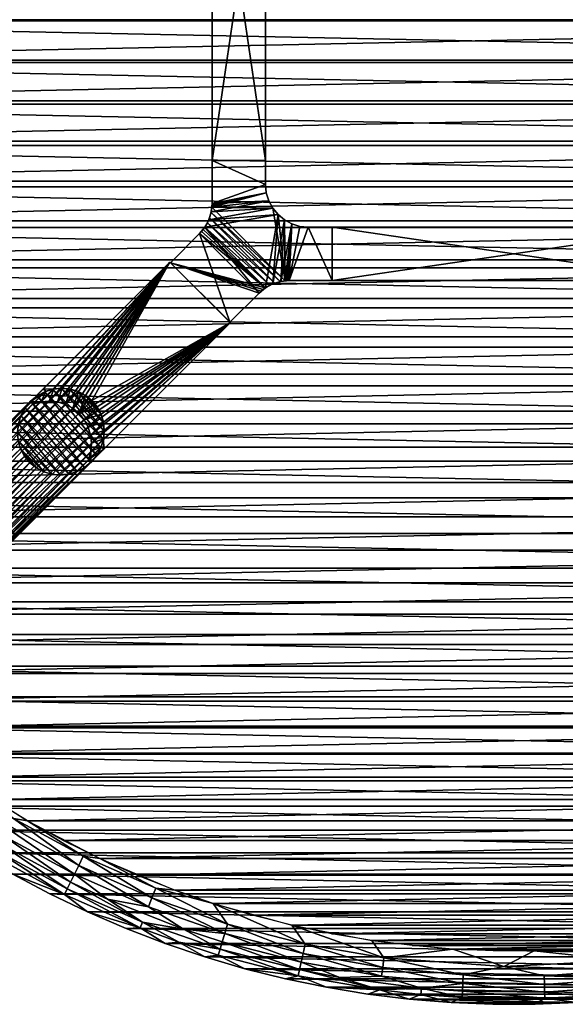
# Model space of a CAD drawing. Header units: inches. Extents: x -24 to 24, y -24 to 24.
# Tile 2 of 7: x -11.6 to 1.2, y -24 to -1. Entities that reach past the tile are written whole.
import ezdxf

# ---------------------------------------------------------------- set-up
doc = ezdxf.new("R2010")
doc.units = ezdxf.units.IN
doc.header["$MEASUREMENT"] = 0
for name, color, linetype in [('AFUTL-3-EDPL', 19, 'Continuous'), ('AFUTL-3-HWPT', 4, 'Continuous'), ('AFUTL-3-LGWD', 15, 'Continuous'), ('AFUTL-3-TPWD', 15, 'Continuous')]:
    doc.layers.add(name, color=color, linetype=linetype)

msp = doc.modelspace()

# ---------------------------------------------------------------- meshes
at = {"layer": 'AFUTL-3-EDPL'}
mesh = msp.add_polyface(dxfattribs=at)
corners = [(-12.044, -20.225, 28.871), (-10.367, -21.134, 28.871), (-10.445, -21.295, 29.056), (-11.94, -20.05, 28.715), (-8.687, -22.071, 29.056), (-12.619, -19.36, 28.592), (-11.7, -19.648, 28.505), (-10.177, -20.748, 28.592), (-12.561, -20.451, 29.547), (-12.211, -20.506, 29.266), (-11.716, -20.946, 29.547), (-13.253, -18.635, 28.505), (-10.511, -21.427, 29.266), (-8.741, -22.208, 29.266), (-9.97, -21.831, 29.547), (-12.136, -20.379, 29.056), (-10.852, -21.406, 29.547), (-10.277, -20.951, 28.715), (-10.071, -20.531, 28.505), (-12.952, -19.87, 29.056), (-12.854, -19.721, 28.871), (-8.546, -21.714, 28.715), (-9.502, -21.537, 28.871), (-13.032, -19.994, 29.266), (-8.464, -21.504, 28.592), (-9.685, -20.581, 28.476), (-8.375, -21.279, 28.505), (-11.373, -19.699, 28.476), (-9.071, -22.22, 29.547), (-12.982, -18.678, 28.476)]
mesh.append_faces([[corners[k] for k in face] for face in [(0, 3, 1), (2, 1, 4), (8, 9, 10), (15, 0, 2), (16, 12, 14), (19, 20, 15), (23, 19, 9), (7, 18, 24), (14, 13, 28), (10, 12, 16), (20, 3, 0), (1, 17, 22)]], dxfattribs={"vtx0": -1, "vtx1": -1})
mesh.append_faces([[corners[k] for k in face] for face in [(5, 6, 7), (11, 6, 5), (9, 12, 10), (12, 13, 14), (5, 7, 17), (6, 18, 7), (12, 2, 13), (17, 21, 22), (17, 7, 21), (9, 15, 12), (18, 25, 26), (6, 27, 18), (11, 29, 6)]], dxfattribs={"vtx0": -1, "vtx1": -1, "vtx2": -1})
mesh.append_faces([[corners[k] for k in face] for face in [(3, 5, 17)]], dxfattribs={"vtx1": -1})
mesh.append_faces([[corners[k] for k in face] for face in [(0, 1, 2), (3, 17, 1), (15, 2, 12), (2, 4, 13), (23, 9, 8), (19, 15, 9), (27, 25, 18), (29, 27, 6), (20, 0, 15)]], dxfattribs={"vtx1": -1, "vtx2": -1})
mesh.append_faces([[corners[k] for k in face] for face in [(1, 22, 4)]], dxfattribs={"vtx2": -1})
mesh = msp.add_polyface(dxfattribs=at)
corners = [(-5.34, -23.398, 29.547), (-5.041, -23.328, 29.266), (-4.382, -23.597, 29.547), (-8.546, -21.714, 28.715), (-6.76, -22.335, 28.715), (-7.727, -22.236, 28.871), (-8.464, -21.504, 28.592), (-8.375, -21.279, 28.505), (-6.694, -22.119, 28.592), (-10.071, -20.531, 28.505), (-7.029, -21.633, 28.476), (-5.194, -22.145, 28.476), (-4.881, -22.588, 28.592), (-9.071, -22.22, 29.547), (-8.741, -22.208, 29.266), (-8.157, -22.571, 29.547), (-6.914, -22.843, 29.266), (-6.29, -23.161, 29.547), (-6.819, -22.531, 28.871), (-4.972, -23.009, 28.871), (-5.01, -23.183, 29.056), (-6.871, -22.702, 29.056), (-7.834, -22.544, 29.266), (-7.23, -22.885, 29.547), (-8.687, -22.071, 29.056), (-9.502, -21.537, 28.871), (-4.929, -22.809, 28.715), (-10.177, -20.748, 28.592), (-4.066, -23.367, 29.056), (-9.685, -20.581, 28.476), (-7.929, -21.32, 28.476)]
mesh.append_faces([[corners[k] for k in face] for face in [(0, 1, 2), (6, 7, 8), (13, 14, 15), (18, 4, 19), (21, 18, 20), (23, 16, 17), (25, 5, 24), (4, 8, 26), (14, 24, 22), (8, 10, 12), (20, 19, 28), (17, 1, 0), (15, 22, 23), (5, 4, 18), (22, 21, 16)]], dxfattribs={"vtx0": -1, "vtx1": -1})
mesh.append_faces([[corners[k] for k in face] for face in [(3, 4, 5), (9, 7, 6), (16, 1, 17), (3, 6, 4), (24, 5, 21), (25, 3, 5), (7, 10, 8), (16, 21, 1), (24, 21, 22)]], dxfattribs={"vtx0": -1, "vtx1": -1, "vtx2": -1})
mesh.append_faces([[corners[k] for k in face] for face in [(7, 30, 10)]], dxfattribs={"vtx0": -1, "vtx2": -1})
mesh.append_faces([[corners[k] for k in face] for face in [(10, 11, 12), (18, 19, 20), (14, 22, 15), (6, 8, 4), (21, 20, 1), (4, 26, 19), (8, 12, 26), (27, 6, 3), (29, 30, 7), (5, 18, 21), (22, 16, 23)]], dxfattribs={"vtx1": -1, "vtx2": -1})
mesh = msp.add_polyface(dxfattribs=at)
corners = [(-3.092, -23.336, 28.871), (-1.192, -23.51, 28.871), (-2.16, -23.62, 29.056), (-3.036, -22.909, 28.592), (-1.428, -22.701, 28.476), (-0.234, -23.108, 28.592), (0.476, -22.741, 28.476), (-1.201, -23.688, 29.056), (0.721, -23.708, 29.056), (-3.065, -23.133, 28.715), (-4.066, -23.367, 29.056), (-3.135, -23.66, 29.266), (-1.468, -23.955, 29.547), (-1.209, -23.836, 29.266), (-0.49, -23.995, 29.547), (-4.881, -22.588, 28.592), (-5.194, -22.145, 28.476), (0.725, -23.855, 29.266), (-3.323, -22.502, 28.476), (-2.174, -23.767, 29.266), (-2.444, -23.875, 29.547), (-4.929, -22.809, 28.715), (-4.972, -23.009, 28.871), (-1.182, -23.306, 28.715), (0.709, -23.325, 28.715), (-3.416, -23.756, 29.547), (-5.041, -23.328, 29.266), (-4.382, -23.597, 29.547), (-5.01, -23.183, 29.056), (0.716, -23.529, 28.871)]
mesh.append_faces([[corners[k] for k in face] for face in [(7, 1, 8), (10, 2, 11), (12, 13, 14), (15, 16, 3), (21, 15, 9), (25, 11, 20), (11, 2, 19), (1, 23, 29), (9, 3, 23), (2, 1, 7), (20, 19, 12), (27, 11, 25), (19, 2, 13)]], dxfattribs={"vtx0": -1, "vtx1": -1})
mesh.append_faces([[corners[k] for k in face] for face in [(0, 1, 2), (3, 4, 5), (0, 9, 1), (13, 17, 14), (10, 0, 2), (22, 0, 10), (23, 5, 24), (3, 5, 23), (26, 11, 27), (13, 7, 17), (26, 28, 11), (23, 24, 29), (22, 21, 0)]], dxfattribs={"vtx0": -1, "vtx1": -1, "vtx2": -1})
mesh.append_faces([[corners[k] for k in face] for face in [(4, 6, 5), (18, 4, 3), (11, 19, 20), (21, 9, 0), (16, 18, 3), (9, 23, 1), (15, 3, 9), (2, 7, 13), (19, 13, 12)]], dxfattribs={"vtx1": -1, "vtx2": -1})
mesh.append_faces([[corners[k] for k in face] for face in [(28, 10, 11)]], dxfattribs={"vtx2": -1})
mesh = msp.add_polyface(dxfattribs=at)
corners = [(2.444, -23.875, 29.547), (2.655, -23.718, 29.266), (3.416, -23.756, 29.547), (0.721, -23.708, 29.056), (0.716, -23.529, 28.871), (2.639, -23.571, 29.056), (-0.234, -23.108, 28.592), (0.476, -22.741, 28.476), (2.571, -22.966, 28.592), (2.619, -23.394, 28.871), (2.596, -23.191, 28.715), (5.39, -22.705, 28.715), (4.505, -23.105, 28.871), (0.725, -23.855, 29.266), (1.692, -23.806, 29.266), (1.468, -23.955, 29.547), (2.544, -22.726, 28.505), (4.376, -22.445, 28.505), (4.422, -22.683, 28.592), (0.709, -23.325, 28.715), (-1.192, -23.51, 28.871), (4.539, -23.28, 29.056), (4.567, -23.425, 29.266), (0.49, -23.995, 29.547), (4.382, -23.597, 29.547), (5.34, -23.398, 29.547), (-1.201, -23.688, 29.056), (-0.49, -23.995, 29.547), (1.428, -22.701, 28.476), (3.323, -22.502, 28.476), (5.194, -22.145, 28.476)]
mesh.append_faces([[corners[k] for k in face] for face in [(0, 1, 2), (6, 7, 8), (19, 6, 10), (5, 9, 21), (23, 13, 15), (24, 22, 25), (13, 3, 14), (9, 10, 12), (4, 19, 9), (8, 16, 18), (2, 22, 24), (15, 14, 0), (27, 13, 23), (14, 5, 1)]], dxfattribs={"vtx0": -1, "vtx1": -1})
mesh.append_faces([[corners[k] for k in face] for face in [(3, 4, 5), (10, 11, 12), (16, 17, 18), (10, 18, 11), (1, 22, 2), (3, 5, 14), (1, 5, 22), (7, 16, 8), (16, 29, 17)]], dxfattribs={"vtx0": -1, "vtx1": -1, "vtx2": -1})
mesh.append_faces([[corners[k] for k in face] for face in [(28, 29, 16)]], dxfattribs={"vtx1": -1})
mesh.append_faces([[corners[k] for k in face] for face in [(4, 9, 5), (13, 14, 15), (20, 4, 3), (5, 21, 22), (6, 8, 10), (26, 3, 13), (9, 12, 21), (19, 10, 9), (8, 18, 10), (29, 30, 17), (14, 1, 0)]], dxfattribs={"vtx1": -1, "vtx2": -1})
mesh.append_faces([[corners[k] for k in face] for face in [(7, 28, 16)]], dxfattribs={"vtx2": -1})
at = {"layer": 'AFUTL-3-HWPT'}
mesh = msp.add_polyface(dxfattribs=at)
corners = [(-7.058, 4.25, 26.476), (-5.808, 4.25, 26.476), (-5.808, -4.25, 26.476), (-7.058, -4.25, 26.476), (-7.058, 4.25, 28.476), (-7.058, -4.25, 28.476), (-5.808, -4.25, 28.476), (-5.808, 4.25, 28.476)]
mesh.append_faces([[corners[k] for k in face] for face in [(3, 1, 2), (4, 3, 5), (2, 5, 3), (6, 1, 7), (6, 4, 5), (7, 0, 4)]], dxfattribs={"vtx0": -1})
mesh.append_faces([[corners[k] for k in face] for face in [(0, 1, 3), (0, 3, 4), (6, 5, 2), (2, 1, 6), (7, 4, 6), (1, 0, 7)]], dxfattribs={"vtx1": -1})
mesh = msp.add_polyface(dxfattribs=at)
corners = [(-6.64, -8.032, 28.476), (-6.64, -8.032, 26.508), (-5.959, -7.351, 26.486), (-5.959, -7.351, 28.476), (-8.032, -6.64, 26.508), (-8.032, -6.64, 28.476), (-7.351, -5.959, 28.476), (-7.351, -5.959, 26.486), (-4.25, -7.058, 26.476), (-4.25, -7.058, 28.476), (-5.252, -7.058, 28.476), (-5.252, -7.058, 26.476), (-4.25, -5.808, 26.476), (-4.25, -5.808, 28.476), (-5.447, -7.077, 28.476), (-5.634, -7.134, 28.476), (-5.807, -7.226, 28.476), (-5.913, -7.307, 26.484), (-5.864, -7.267, 26.483), (-5.812, -7.23, 26.481), (-5.704, -7.166, 26.479), (-5.587, -7.116, 26.477), (-5.466, -7.081, 26.477), (-5.344, -7.062, 26.476), (-5.313, -7.06, 26.476), (-5.282, -7.058, 26.476), (-7.226, -5.807, 28.476), (-7.134, -5.634, 28.476), (-7.077, -5.447, 28.476), (-7.058, -5.252, 28.476), (-7.058, -5.252, 26.476), (-7.058, -5.282, 26.476), (-7.06, -5.313, 26.476), (-7.062, -5.344, 26.476), (-7.081, -5.466, 26.477), (-7.116, -5.587, 26.477), (-7.166, -5.704, 26.479), (-7.23, -5.812, 26.481), (-7.267, -5.864, 26.483), (-7.307, -5.913, 26.484), (-4.808, -5.808, 26.476), (-4.808, -5.808, 28.476), (-5.003, -5.789, 28.476), (-5.191, -5.732, 28.476), (-5.363, -5.639, 28.476), (-5.515, -5.515, 28.476), (-5.639, -5.363, 28.476), (-5.732, -5.191, 28.476), (-5.789, -5.003, 28.476), (-5.808, -4.808, 28.476), (-5.808, -4.25, 28.476), (-7.058, -4.25, 28.476), (-7.058, -4.25, 26.476), (-5.003, -5.789, 26.476), (-5.191, -5.732, 26.476), (-5.363, -5.639, 26.476), (-5.515, -5.515, 26.476), (-5.639, -5.363, 26.476), (-5.732, -5.191, 26.476), (-5.789, -5.003, 26.476), (-5.808, -4.808, 26.476), (-5.808, -4.25, 26.476)]
mesh.append_faces([[corners[k] for k in face] for face in [(1, 5, 4), (9, 12, 13), (41, 9, 13), (30, 51, 52), (59, 49, 48), (58, 48, 47), (57, 47, 46), (56, 46, 45), (55, 45, 44), (54, 44, 43), (53, 43, 42), (60, 52, 61), (52, 50, 61)]], dxfattribs={"vtx0": -1})
mesh.append_faces([[corners[k] for k in face] for face in [(4, 6, 7), (8, 10, 11), (14, 23, 10), (15, 21, 14), (21, 15, 20), (20, 16, 19), (19, 16, 18), (18, 3, 17), (17, 3, 2), (26, 38, 6), (27, 36, 26), (36, 27, 35), (35, 28, 34), (34, 28, 33), (33, 29, 32), (32, 29, 31), (31, 29, 30), (13, 40, 41), (6, 3, 26), (45, 15, 44), (44, 14, 43), (43, 10, 42), (42, 10, 41), (26, 45, 27), (27, 46, 28), (28, 47, 29), (60, 49, 59), (61, 49, 60), (33, 23, 34), (34, 22, 35), (35, 21, 36), (36, 20, 37), (25, 54, 11), (54, 23, 55), (55, 23, 56), (56, 23, 57), (57, 33, 58), (58, 33, 59), (59, 30, 60), (2, 4, 17), (17, 4, 18), (18, 4, 19)]], dxfattribs={"vtx0": -1, "vtx1": -1})
mesh.append_faces([[corners[k] for k in face] for face in [(26, 16, 45), (57, 23, 33)]], dxfattribs={"vtx0": -1, "vtx1": -1, "vtx2": -1})
mesh.append_faces([[corners[k] for k in face] for face in [(3, 1, 2), (10, 23, 24), (10, 24, 25), (14, 21, 22), (14, 22, 23), (20, 15, 16), (18, 16, 3), (6, 38, 39), (6, 39, 7), (26, 36, 37), (26, 37, 38), (35, 27, 28), (33, 28, 29), (6, 0, 3), (26, 3, 16), (45, 16, 15), (44, 15, 14), (43, 14, 10), (41, 10, 9), (27, 45, 46), (28, 46, 47), (29, 47, 48), (29, 48, 49), (49, 51, 29), (40, 42, 41), (34, 23, 22), (35, 22, 21), (36, 21, 20), (37, 20, 19), (11, 54, 53), (11, 53, 40), (54, 24, 23), (59, 33, 32), (59, 32, 31), (60, 30, 52), (40, 8, 11), (19, 4, 7), (19, 7, 39), (19, 38, 37)]], dxfattribs={"vtx0": -1, "vtx2": -1})
mesh.append_faces([[corners[k] for k in face] for face in [(0, 1, 3), (5, 6, 4), (9, 10, 8), (0, 5, 1), (8, 12, 9), (12, 40, 13), (5, 0, 6), (50, 51, 49), (59, 48, 58), (58, 47, 57), (57, 46, 56), (56, 45, 55), (55, 44, 54), (54, 43, 53), (53, 42, 40), (50, 49, 61), (12, 8, 40), (1, 4, 2), (51, 50, 52)]], dxfattribs={"vtx1": -1})
mesh.append_faces([[corners[k] for k in face] for face in [(25, 11, 10), (29, 51, 30), (25, 24, 54), (31, 30, 59), (39, 38, 19)]], dxfattribs={"vtx1": -1, "vtx2": -1})
mesh = msp.add_polyface(dxfattribs=at)
corners = [(-4.25, -7.058, 26.476), (-4.25, -5.808, 26.476), (4.25, -5.808, 26.476), (4.25, -7.058, 26.476), (-4.25, -5.808, 28.476), (4.25, -5.808, 28.476), (4.25, -7.058, 28.476), (-4.25, -7.058, 28.476)]
mesh.append_faces([[corners[k] for k in face] for face in [(3, 1, 2), (5, 1, 4), (2, 6, 3), (7, 3, 6), (7, 5, 4), (0, 4, 1)]], dxfattribs={"vtx0": -1})
mesh.append_faces([[corners[k] for k in face] for face in [(0, 1, 3), (2, 1, 5), (5, 6, 2), (0, 3, 7), (6, 5, 7), (7, 4, 0)]], dxfattribs={"vtx1": -1})
mesh = msp.add_polyface(dxfattribs=at)
corners = [(-6.629, -8.043, 28.476), (-8.043, -6.629, 28.476), (-11.005, -9.591, 28.476), (-10.946, -9.65, 28.476), (-10.758, -9.596, 28.476), (-10.564, -9.578, 28.476), (-10.371, -9.598, 28.476), (-10.186, -9.655, 28.476), (-10.016, -9.746, 28.476), (-9.868, -9.868, 28.476), (-9.746, -10.016, 28.476), (-9.655, -10.186, 28.476), (-9.598, -10.371, 28.476), (-9.578, -10.564, 28.476), (-9.596, -10.758, 28.476), (-9.65, -10.946, 28.476), (-9.591, -11.005, 28.476), (-9.892, -11.306, 26.476), (-6.629, -8.043, 26.476), (-8.043, -6.629, 26.476), (-11.306, -9.892, 26.476), (-9.95, -11.247, 26.476), (-11.247, -9.95, 26.476), (-9.896, -11.059, 26.476), (-9.879, -10.865, 26.476), (-9.899, -10.672, 26.476), (-9.955, -10.487, 26.476), (-10.046, -10.317, 26.476), (-10.168, -10.168, 26.476), (-10.317, -10.046, 26.476), (-10.487, -9.955, 26.476), (-10.672, -9.899, 26.476), (-10.865, -9.879, 26.476), (-11.059, -9.896, 26.476)]
mesh.append_faces([[corners[k] for k in face] for face in [(16, 18, 0), (19, 2, 1), (16, 21, 17), (20, 3, 2), (23, 15, 14), (24, 14, 13), (25, 13, 12), (26, 12, 11), (27, 11, 10), (28, 10, 9), (28, 8, 29), (29, 7, 30), (30, 6, 31), (31, 5, 32), (32, 4, 33), (33, 3, 22), (1, 18, 19)]], dxfattribs={"vtx0": -1})
mesh.append_faces([[corners[k] for k in face] for face in [(1, 9, 0), (2, 4, 1), (17, 23, 18), (18, 28, 19)]], dxfattribs={"vtx0": -1, "vtx1": -1})
mesh.append_faces([[corners[k] for k in face] for face in [(0, 9, 10), (0, 10, 11), (1, 4, 5), (1, 5, 6), (1, 7, 8), (1, 8, 9), (0, 12, 13), (0, 13, 14), (14, 16, 0), (18, 23, 24), (18, 24, 25), (18, 26, 27), (18, 27, 28), (19, 28, 29), (19, 29, 30), (19, 31, 32), (19, 32, 33), (33, 20, 19)]], dxfattribs={"vtx0": -1, "vtx2": -1})
mesh.append_faces([[corners[k] for k in face] for face in [(15, 16, 14), (17, 18, 16), (20, 2, 19), (15, 21, 16), (22, 3, 20), (22, 20, 33), (21, 15, 23), (23, 14, 24), (24, 13, 25), (25, 12, 26), (26, 11, 27), (27, 10, 28), (0, 18, 1)]], dxfattribs={"vtx1": -1})
mesh.append_faces([[corners[k] for k in face] for face in [(6, 7, 1), (11, 12, 0), (25, 26, 18), (30, 31, 19)]], dxfattribs={"vtx1": -1, "vtx2": -1})
mesh.append_faces([[corners[k] for k in face] for face in [(2, 3, 4), (17, 21, 23), (28, 9, 8), (29, 8, 7), (30, 7, 6), (31, 6, 5), (32, 5, 4), (33, 4, 3)]], dxfattribs={"vtx2": -1})
at = {"layer": 'AFUTL-3-LGWD'}
mesh = msp.add_polyface(dxfattribs=at)
corners = [(-14.133, -14.133, 0.098), (-14.285, -14.008, 0.098), (-14.46, -13.916, 0.098), (-14.65, -13.861, 0.098), (-14.847, -13.843, 0.098), (-15.046, -13.865, 0.098), (-15.237, -13.925, 0.098), (-15.413, -14.021, 0.098), (-15.569, -14.149, 0.098), (-15.696, -14.304, 0.098), (-15.792, -14.481, 0.098), (-15.852, -14.672, 0.098), (-15.874, -14.87, 0.098), (-15.856, -15.068, 0.098), (-15.801, -15.257, 0.098), (-15.709, -15.432, 0.098), (-15.584, -15.584, 0.098), (-15.432, -15.709, 0.098), (-15.257, -15.801, 0.098), (-15.068, -15.856, 0.098), (-14.87, -15.874, 0.098), (-14.672, -15.852, 0.098), (-14.481, -15.792, 0.098), (-14.304, -15.696, 0.098), (-14.149, -15.569, 0.098), (-14.021, -15.413, 0.098), (-13.925, -15.237, 0.098), (-13.865, -15.046, 0.098), (-13.843, -14.847, 0.098), (-13.861, -14.65, 0.098), (-13.916, -14.46, 0.098), (-14.008, -14.285, 0.098), (-11.32, -11.32, 28.472), (-11.444, -11.167, 28.472), (-11.536, -10.993, 28.472), (-11.592, -10.803, 28.472), (-11.609, -10.605, 28.472), (-11.588, -10.407, 28.472), (-11.528, -10.216, 28.472), (-11.432, -10.039, 28.472), (-11.304, -9.884, 28.472), (-11.149, -9.756, 28.472), (-10.972, -9.66, 28.472), (-10.781, -9.601, 28.472), (-10.583, -9.579, 28.472), (-10.385, -9.596, 28.472), (-10.195, -9.652, 28.472), (-10.021, -9.744, 28.472), (-9.868, -9.868, 28.472), (-9.744, -10.021, 28.472), (-9.652, -10.195, 28.472), (-9.596, -10.385, 28.472), (-9.579, -10.583, 28.472), (-9.601, -10.781, 28.472), (-9.66, -10.972, 28.472), (-9.756, -11.149, 28.472), (-9.884, -11.304, 28.472), (-10.039, -11.432, 28.472), (-10.216, -11.528, 28.472), (-10.407, -11.588, 28.472), (-10.605, -11.609, 28.472), (-10.803, -11.592, 28.472), (-10.993, -11.536, 28.472), (-11.167, -11.444, 28.472)]
mesh.append_faces([[corners[k] for k in face] for face in [(0, 47, 48), (46, 1, 2), (44, 3, 4), (42, 5, 6), (40, 7, 8), (38, 9, 10), (36, 11, 12), (34, 13, 14), (32, 15, 16), (63, 18, 62), (61, 20, 60), (59, 22, 58), (57, 24, 56), (55, 26, 54), (53, 28, 52), (51, 30, 50), (47, 49, 48), (23, 25, 24), (15, 17, 16), (7, 9, 8)]], dxfattribs={"vtx0": -1})
mesh.append_faces([[corners[k] for k in face] for face in [(1, 47, 0), (47, 1, 46), (45, 3, 44), (43, 5, 42), (41, 7, 40), (39, 9, 38), (37, 11, 36), (35, 13, 34), (33, 15, 32), (32, 17, 63), (62, 19, 61), (60, 21, 59), (58, 23, 57), (56, 25, 55), (54, 27, 53), (52, 29, 51), (50, 31, 49), (33, 63, 34), (34, 62, 35), (35, 61, 36), (36, 60, 37), (37, 59, 38), (38, 58, 39), (39, 57, 40), (40, 56, 41), (41, 55, 42), (42, 54, 43), (43, 53, 44), (44, 52, 45), (45, 51, 46), (46, 50, 47), (21, 27, 22), (22, 26, 23), (12, 20, 13), (13, 19, 14), (14, 18, 15), (11, 4, 12), (4, 11, 5), (5, 10, 6), (6, 9, 7)]], dxfattribs={"vtx0": -1, "vtx1": -1})
mesh.append_faces([[corners[k] for k in face] for face in [(12, 31, 21)]], dxfattribs={"vtx0": -1, "vtx1": -1, "vtx2": -1})
mesh.append_faces([[corners[k] for k in face] for face in [(45, 2, 3), (43, 4, 5), (41, 6, 7), (39, 8, 9), (37, 10, 11), (35, 12, 13), (33, 14, 15), (63, 17, 18), (61, 19, 20), (59, 21, 22), (57, 23, 24), (55, 25, 26), (53, 27, 28), (51, 29, 30), (49, 31, 0), (34, 63, 62), (35, 62, 61), (36, 61, 60), (37, 60, 59), (38, 59, 58), (39, 58, 57), (40, 57, 56), (41, 56, 55), (42, 55, 54), (43, 54, 53), (44, 53, 52), (45, 52, 51), (46, 51, 50), (47, 50, 49), (12, 0, 31), (21, 31, 30), (21, 30, 29), (21, 28, 27), (22, 27, 26), (23, 26, 25), (13, 20, 19), (14, 19, 18), (15, 18, 17), (12, 4, 3), (12, 3, 2), (5, 11, 10), (6, 10, 9)]], dxfattribs={"vtx0": -1, "vtx2": -1})
mesh.append_faces([[corners[k] for k in face] for face in [(46, 2, 45), (44, 4, 43), (42, 6, 41), (40, 8, 39), (38, 10, 37), (36, 12, 35), (34, 14, 33), (32, 63, 33)]], dxfattribs={"vtx1": -1})
mesh.append_faces([[corners[k] for k in face] for face in [(1, 0, 12), (29, 28, 21), (21, 20, 12), (2, 1, 12)]], dxfattribs={"vtx1": -1, "vtx2": -1})
mesh.append_faces([[corners[k] for k in face] for face in [(0, 48, 49), (32, 16, 17), (62, 18, 19), (60, 20, 21), (58, 22, 23), (56, 24, 25), (54, 26, 27), (52, 28, 29), (50, 30, 31)]], dxfattribs={"vtx2": -1})
at = {"layer": 'AFUTL-3-TPWD'}
mesh = msp.add_polyface(dxfattribs=at)
corners = [(-22.746, 0, 28.476), (22.746, 0, 28.476), (-22.726, -0.953, 28.476), (22.726, -0.953, 28.476), (-22.666, -1.903, 28.476), (22.666, -1.903, 28.476), (-22.567, -2.851, 28.476), (22.567, -2.851, 28.476), (-22.428, -3.793, 28.476), (22.428, -3.793, 28.476), (-22.249, -4.729, 28.476), (22.249, -4.729, 28.476), (-22.032, -5.657, 28.476), (22.032, -5.657, 28.476), (-21.775, -6.574, 28.476), (21.775, -6.574, 28.476), (-21.481, -7.48, 28.476), (21.481, -7.48, 28.476), (-21.149, -8.373, 28.476), (21.149, -8.373, 28.476), (-20.78, -9.252, 28.476), (-23.98, -0.979, 29.547), (23.98, -0.979, 29.547), (-24, 0, 29.547), (24, 0, 29.547), (23.92, -1.956, 29.547), (-23.92, -1.956, 29.547), (23.82, -2.93, 29.547), (-23.82, -2.93, 29.547), (23.681, -3.899, 29.547), (-23.681, -3.899, 29.547), (23.502, -4.862, 29.547), (-23.502, -4.862, 29.547), (23.284, -5.817, 29.547), (-23.284, -5.817, 29.547), (23.028, -6.762, 29.547), (-23.028, -6.762, 29.547), (22.733, -7.695, 29.547), (-22.733, -7.695, 29.547), (22.4, -8.616, 29.547), (-22.4, -8.616, 29.547), (22.03, -9.523, 29.547)]
mesh.append_faces([[corners[k] for k in face] for face in [(0, 1, 2), (2, 3, 4), (4, 5, 6), (6, 7, 8), (8, 9, 10), (10, 11, 12), (12, 13, 14), (14, 15, 16), (16, 17, 18), (18, 19, 20), (21, 22, 23), (22, 21, 25), (25, 26, 27), (27, 28, 29), (29, 30, 31), (31, 32, 33), (33, 34, 35), (35, 36, 37), (37, 38, 39), (39, 40, 41)]], dxfattribs={"vtx0": -1, "vtx1": -1})
mesh.append_faces([[corners[k] for k in face] for face in [(2, 1, 3), (4, 3, 5), (6, 5, 7), (8, 7, 9), (10, 9, 11), (12, 11, 13), (14, 13, 15), (16, 15, 17), (18, 17, 19), (23, 22, 24), (25, 21, 26), (27, 26, 28), (29, 28, 30), (31, 30, 32), (33, 32, 34), (35, 34, 36), (37, 36, 38), (39, 38, 40)]], dxfattribs={"vtx0": -1, "vtx2": -1})
mesh = msp.add_polyface(dxfattribs=at)
corners = [(-20.78, -9.252, 28.476), (21.149, -8.373, 28.476), (20.78, -9.252, 28.476), (-20.374, -10.114, 28.476), (20.374, -10.114, 28.476), (-19.933, -10.958, 28.476), (19.933, -10.958, 28.476), (-19.456, -11.783, 28.476), (19.456, -11.783, 28.476), (-18.946, -12.588, 28.476), (18.946, -12.588, 28.476), (-18.402, -13.37, 28.476), (18.402, -13.37, 28.476), (-17.826, -14.129, 28.476), (17.826, -14.129, 28.476), (-17.219, -14.863, 28.476), (17.219, -14.863, 28.476), (-16.581, -15.571, 28.476), (16.581, -15.571, 28.476), (-15.915, -16.252, 28.476), (15.915, -16.252, 28.476), (22.03, -9.523, 29.547), (-22.4, -8.616, 29.547), (-22.03, -9.523, 29.547), (21.623, -10.413, 29.547), (-21.623, -10.413, 29.547), (21.18, -11.287, 29.547), (-21.18, -11.287, 29.547), (20.702, -12.141, 29.547), (-20.702, -12.141, 29.547), (20.19, -12.975, 29.547), (-20.19, -12.975, 29.547), (19.644, -13.788, 29.547), (-19.644, -13.788, 29.547), (19.065, -14.578, 29.547), (-19.065, -14.578, 29.547), (18.455, -15.343, 29.547), (-18.455, -15.343, 29.547), (17.814, -16.083, 29.547), (-17.814, -16.083, 29.547), (17.143, -16.797, 29.547)]
mesh.append_faces([[corners[k] for k in face] for face in [(0, 2, 3), (3, 4, 5), (5, 6, 7), (7, 8, 9), (9, 10, 11), (11, 12, 13), (13, 14, 15), (15, 16, 17), (17, 18, 19), (21, 23, 24), (24, 25, 26), (26, 27, 28), (28, 29, 30), (30, 31, 32), (32, 33, 34), (34, 35, 36), (36, 37, 38), (38, 39, 40)]], dxfattribs={"vtx0": -1, "vtx1": -1})
mesh.append_faces([[corners[k] for k in face] for face in [(0, 1, 2), (3, 2, 4), (5, 4, 6), (7, 6, 8), (9, 8, 10), (11, 10, 12), (13, 12, 14), (15, 14, 16), (17, 16, 18), (19, 18, 20), (21, 22, 23), (24, 23, 25), (26, 25, 27), (28, 27, 29), (30, 29, 31), (32, 31, 33), (34, 33, 35), (36, 35, 37), (38, 37, 39)]], dxfattribs={"vtx0": -1, "vtx2": -1})
mesh = msp.add_polyface(dxfattribs=at)
corners = [(-15.915, -16.252, 28.476), (15.915, -16.252, 28.476), (-15.22, -16.904, 28.476), (15.22, -16.904, 28.476), (-14.499, -17.526, 28.476), (14.499, -17.526, 28.476), (-13.752, -18.118, 28.476), (13.752, -18.118, 28.476), (-12.982, -18.678, 28.476), (12.982, -18.678, 28.476), (-12.188, -19.205, 28.476), (12.188, -19.205, 28.476), (-11.373, -19.699, 28.476), (11.373, -19.699, 28.476), (-10.538, -20.158, 28.476), (10.538, -20.158, 28.476), (-9.685, -20.581, 28.476), (9.685, -20.581, 28.476), (-8.814, -20.969, 28.476), (8.814, -20.969, 28.476), (-7.929, -21.32, 28.476), (7.929, -21.32, 28.476), (-7.029, -21.633, 28.476), (7.029, -21.633, 28.476), (-6.117, -21.908, 28.476), (6.117, -21.908, 28.476), (-5.194, -22.145, 28.476), (5.194, -22.145, 28.476), (-4.262, -22.343, 28.476), (4.262, -22.343, 28.476), (-3.323, -22.502, 28.476), (3.323, -22.502, 28.476), (-2.378, -22.622, 28.476), (2.378, -22.622, 28.476), (-1.428, -22.701, 28.476), (17.143, -16.797, 29.547), (-17.814, -16.083, 29.547), (-17.143, -16.797, 29.547), (16.443, -17.482, 29.547), (-16.443, -17.482, 29.547), (15.717, -18.138, 29.547), (-15.717, -18.138, 29.547), (14.964, -18.764, 29.547), (-14.964, -18.764, 29.547), (14.186, -19.359, 29.547), (-14.186, -19.359, 29.547), (13.385, -19.921, 29.547), (-13.385, -19.921, 29.547), (12.561, -20.451, 29.547), (-12.561, -20.451, 29.547), (11.716, -20.946, 29.547), (-11.716, -20.946, 29.547), (10.852, -21.406, 29.547), (-10.852, -21.406, 29.547), (9.97, -21.831, 29.547), (-9.97, -21.831, 29.547), (9.071, -22.22, 29.547), (-9.071, -22.22, 29.547), (8.157, -22.571, 29.547), (-8.157, -22.571, 29.547), (7.23, -22.885, 29.547), (-7.23, -22.885, 29.547), (6.29, -23.161, 29.547), (-6.29, -23.161, 29.547), (5.34, -23.398, 29.547), (-5.34, -23.398, 29.547), (4.382, -23.597, 29.547), (-4.382, -23.597, 29.547), (3.416, -23.756, 29.547), (-3.416, -23.756, 29.547), (2.444, -23.875, 29.547), (-2.444, -23.875, 29.547), (1.468, -23.955, 29.547), (-1.468, -23.955, 29.547), (0.49, -23.995, 29.547), (-0.49, -23.995, 29.547)]
mesh.append_faces([[corners[k] for k in face] for face in [(74, 73, 75)]], dxfattribs={"vtx0": -1})
mesh.append_faces([[corners[k] for k in face] for face in [(0, 1, 2), (2, 3, 4), (4, 5, 6), (6, 7, 8), (8, 9, 10), (10, 11, 12), (12, 13, 14), (14, 15, 16), (16, 17, 18), (18, 19, 20), (20, 21, 22), (22, 23, 24), (24, 25, 26), (26, 27, 28), (28, 29, 30), (30, 31, 32), (32, 33, 34)]], dxfattribs={"vtx0": -1, "vtx1": -1})
mesh.append_faces([[corners[k] for k in face] for face in [(35, 36, 37), (38, 37, 39), (40, 39, 41), (42, 41, 43), (44, 43, 45), (46, 45, 47), (48, 47, 49), (50, 49, 51), (52, 51, 53), (54, 53, 55), (56, 55, 57), (58, 57, 59), (60, 59, 61), (62, 61, 63), (64, 63, 65), (66, 65, 67), (68, 67, 69), (70, 69, 71), (72, 71, 73)]], dxfattribs={"vtx0": -1, "vtx2": -1})
mesh = msp.add_polyface(dxfattribs=at)
corners = [(-15.22, -16.904, 28.476), (15.915, -16.252, 28.476), (15.22, -16.904, 28.476), (-14.499, -17.526, 28.476), (14.499, -17.526, 28.476), (-13.752, -18.118, 28.476), (13.752, -18.118, 28.476), (-12.982, -18.678, 28.476), (12.982, -18.678, 28.476), (-12.188, -19.205, 28.476), (12.188, -19.205, 28.476), (-11.373, -19.699, 28.476), (11.373, -19.699, 28.476), (-10.538, -20.158, 28.476), (10.538, -20.158, 28.476), (-9.685, -20.581, 28.476), (9.685, -20.581, 28.476), (-8.814, -20.969, 28.476), (8.814, -20.969, 28.476), (-7.929, -21.32, 28.476), (7.929, -21.32, 28.476), (-7.029, -21.633, 28.476), (7.029, -21.633, 28.476), (-6.117, -21.908, 28.476), (6.117, -21.908, 28.476), (-5.194, -22.145, 28.476), (5.194, -22.145, 28.476), (-4.262, -22.343, 28.476), (4.262, -22.343, 28.476), (-3.323, -22.502, 28.476), (3.323, -22.502, 28.476), (-2.378, -22.622, 28.476), (2.378, -22.622, 28.476), (-1.428, -22.701, 28.476), (1.428, -22.701, 28.476), (-0.476, -22.741, 28.476), (0.476, -22.741, 28.476), (17.143, -16.797, 29.547), (-17.143, -16.797, 29.547), (16.443, -17.482, 29.547), (-16.443, -17.482, 29.547), (15.717, -18.138, 29.547), (-15.717, -18.138, 29.547), (14.964, -18.764, 29.547), (-14.964, -18.764, 29.547), (14.186, -19.359, 29.547), (-14.186, -19.359, 29.547), (13.385, -19.921, 29.547), (-13.385, -19.921, 29.547), (12.561, -20.451, 29.547), (-12.561, -20.451, 29.547), (11.716, -20.946, 29.547), (-11.716, -20.946, 29.547), (10.852, -21.406, 29.547), (-10.852, -21.406, 29.547), (9.97, -21.831, 29.547), (-9.97, -21.831, 29.547), (9.071, -22.22, 29.547), (-9.071, -22.22, 29.547), (8.157, -22.571, 29.547), (-8.157, -22.571, 29.547), (7.23, -22.885, 29.547), (-7.23, -22.885, 29.547), (6.29, -23.161, 29.547), (-6.29, -23.161, 29.547), (5.34, -23.398, 29.547), (-5.34, -23.398, 29.547), (4.382, -23.597, 29.547), (-4.382, -23.597, 29.547), (3.416, -23.756, 29.547), (-3.416, -23.756, 29.547), (2.444, -23.875, 29.547), (-2.444, -23.875, 29.547), (1.468, -23.955, 29.547), (-1.468, -23.955, 29.547), (0.49, -23.995, 29.547)]
mesh.append_faces([[corners[k] for k in face] for face in [(35, 34, 36)]], dxfattribs={"vtx0": -1})
mesh.append_faces([[corners[k] for k in face] for face in [(33, 34, 35), (37, 38, 39), (39, 40, 41), (41, 42, 43), (43, 44, 45), (45, 46, 47), (47, 48, 49), (49, 50, 51), (51, 52, 53), (53, 54, 55), (55, 56, 57), (57, 58, 59), (59, 60, 61), (61, 62, 63), (63, 64, 65), (65, 66, 67), (67, 68, 69), (69, 70, 71), (71, 72, 73), (73, 74, 75)]], dxfattribs={"vtx0": -1, "vtx1": -1})
mesh.append_faces([[corners[k] for k in face] for face in [(0, 1, 2), (3, 2, 4), (5, 4, 6), (7, 6, 8), (9, 8, 10), (11, 10, 12), (13, 12, 14), (15, 14, 16), (17, 16, 18), (19, 18, 20), (21, 20, 22), (23, 22, 24), (25, 24, 26), (27, 26, 28), (29, 28, 30), (31, 30, 32), (33, 32, 34)]], dxfattribs={"vtx0": -1, "vtx2": -1})

doc.saveas('drawing.dxf')
